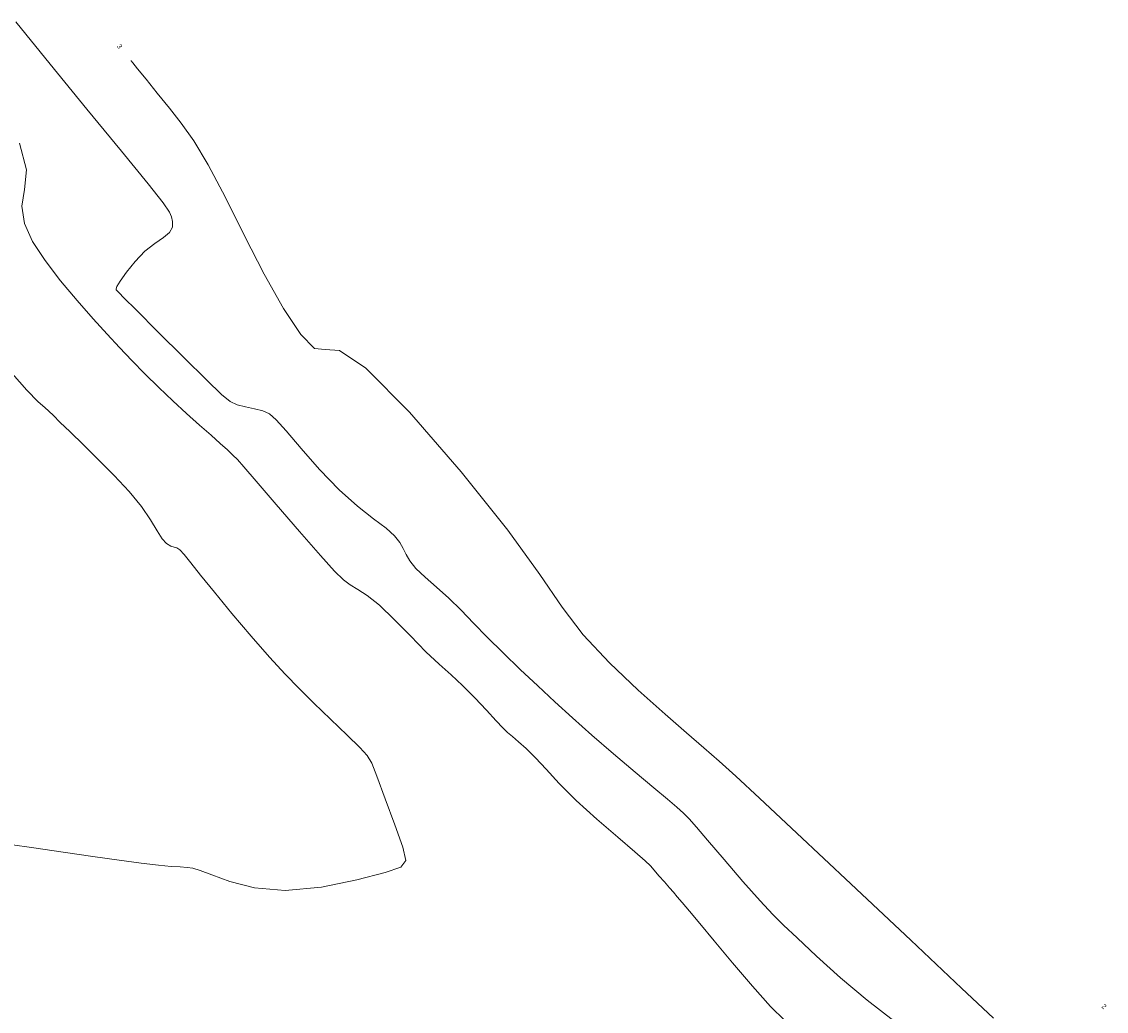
# Model space of a CAD drawing. Extents: x 65182 to 66926, y 402417 to 404251.
# Tile 256 of 256: x 66293 to 66579, y 402909 to 403170. Entities that reach past the tile are written whole.
import ezdxf
from ezdxf.enums import TextEntityAlignment as Align

# ---------------------------------------------------------------- set-up
doc = ezdxf.new("R2010")
doc.units = 0
doc.header["$LTSCALE"] = 50
doc.header["$MEASUREMENT"] = 0
doc.layers.add('DIEPTELIJNEN_01NOV2011', color=63, linetype='CONTINUOUS', lineweight=0)
doc.styles.add('TMODELF', font='tmodelf')

msp = doc.modelspace()

# ---------------------------------------------------------------- linework, layer by layer
at = {"layer": 'DIEPTELIJNEN_01NOV2011', "linetype": 'Continuous', "flags": 128}
for points in [[(66291.85, 403169.58), (66300.92, 403158.4), (66310.63, 403146.52), (66319.72, 403135.45), (66326.75, 403126.82), (66330.74, 403121.78), (66332.42, 403119.37), (66332.94, 403118.13), (66333.21, 403116.86), (66333.15, 403115.43), (66332.42, 403114), (66330.79, 403112.63), (66328.5, 403111.08), (66325.9, 403109.04), (66323.32, 403106.35), (66321.05, 403103.5), (66319.4, 403101.14), (66318.54, 403099.76), (66318.3, 403099.14), (66318.36, 403098.9), (66318.51, 403098.72), (66318.66, 403098.54), (66318.81, 403098.37), (66319.1, 403098.06), (66320.37, 403096.79), (66323.61, 403093.55), (66329.35, 403087.83), (66336.18, 403081.03), (66342.23, 403075.05), (66346.11, 403071.3), (66348.42, 403069.42), (66350.26, 403068.55), (66352.46, 403067.97), (66354.85, 403067.46), (66357.03, 403066.92), (66358.75, 403066.15), (66360.56, 403064.61), (66363.19, 403061.69), (66367.14, 403057.04), (66372, 403051.48), (66377.14, 403046.1), (66381.98, 403041.8), (66386.19, 403038.52), (66389.5, 403035.98), (66391.73, 403033.95), (66393.13, 403032.22), (66394.03, 403030.65), (66394.78, 403029.07), (66395.76, 403027.36), (66397.35, 403025.39), (66399.8, 403023.07), (66402.84, 403020.43), (66406.1, 403017.53), (66409.29, 403014.4), (66412.57, 403011), (66416.21, 403007.24), (66420.39, 403003.11), (66424.91, 402998.76), (66429.52, 402994.42), (66434.03, 402990.21), (66438.67, 402985.97), (66443.77, 402981.45), (66449.47, 402976.53), (66455.19, 402971.69), (66460.14, 402967.55), (66463.75, 402964.55), (66466.22, 402962.47), (66467.98, 402960.87), (66469.48, 402959.32), (66471.35, 402957.16), (66474.28, 402953.72), (66478.65, 402948.63), (66483.64, 402942.87), (66488.17, 402937.76), (66491.5, 402934.17), (66494.38, 402931.31), (66497.95, 402927.94), (66503.05, 402923.18), (66509.38, 402917.45), (66516.37, 402911.53), (66523.41, 402906.06)], [(66322.25, 403159.33), (66322.31, 403159.25), (66322.76, 403158.69), (66323.98, 403157.18), (66326.21, 403154.4), (66329.15, 403150.75), (66332.35, 403146.8), (66335.49, 403142.86), (66338.79, 403138.2), (66342.58, 403131.85), (66347.12, 403123.18), (66352.16, 403113.12), (66357.39, 403102.96), (66362.47, 403093.92), (66367.02, 403087.07), (66370.66, 403083.44), (66373.44, 403083.14), (66377.19, 403082.83), (66384.17, 403078.24), (66395.7, 403066.6), (66409.32, 403050.86), (66421.59, 403035.48), (66430.04, 403023.84), (66435.96, 403015.22), (66441.54, 403007.88), (66448.44, 403000.48), (66456.02, 402993.29), (66463.09, 402986.99), (66468.75, 402982.06), (66473.31, 402978.11), (66477.39, 402974.54), (66481.78, 402970.6), (66488.03, 402964.83), (66497.89, 402955.61), (66512.14, 402942.2), (66527.89, 402927.35), (66541.28, 402914.72), (66549.75, 402906.76)], [(66292.87, 403137.52), (66294.68, 403130.53), (66294.19, 403125.32), (66293.46, 403120.89), (66294.14, 403116.4), (66296.3, 403111.64), (66299.6, 403106.58), (66303.68, 403101.27), (66308.06, 403096.03), (66312.26, 403091.25), (66315.91, 403087.2), (66319.2, 403083.65), (66322.45, 403080.25), (66325.9, 403076.73), (66329.54, 403073.14), (66333.24, 403069.6), (66336.9, 403066.25), (66340.33, 403063.2), (66343.34, 403060.54), (66345.78, 403058.38), (66347.68, 403056.65), (66349.11, 403055.31), (66350.3, 403054.11), (66352.03, 403052.17), (66355.27, 403048.41), (66360.54, 403042.28), (66366.71, 403035.13), (66372.22, 403028.8), (66375.93, 403024.69), (66378.27, 403022.39), (66380.08, 403021.05), (66382.08, 403019.87), (66384.57, 403018.27), (66387.74, 403015.73), (66391.67, 403011.96), (66395.94, 403007.58), (66400.03, 403003.43), (66403.53, 403000.13), (66406.65, 402997.35), (66409.7, 402994.53), (66412.91, 402991.28), (66415.99, 402987.98), (66418.54, 402985.21), (66420.3, 402983.36), (66421.58, 402982.13), (66422.85, 402981.04), (66424.46, 402979.69), (66426.48, 402977.88), (66428.9, 402975.49), (66431.73, 402972.42), (66435.21, 402968.66), (66439.65, 402964.23), (66445.08, 402959.28), (66450.62, 402954.49), (66455.13, 402950.65), (66457.82, 402948.29), (66459.22, 402946.93), (66460.22, 402945.82), (66461.5, 402944.37), (66462.95, 402942.72), (66464.28, 402941.19), (66465.31, 402939.98), (66466.29, 402938.81), (66467.58, 402937.29), (66469.51, 402935.03), (66472.28, 402931.76), (66476.08, 402927.23), (66480.91, 402921.42), (66486.13, 402915.26), (66490.91, 402909.91), (66494.7, 402906.2)], [(66289.55, 403078.28), (66294.74, 403072.44), (66297.77, 403069.37), (66299.47, 403067.87), (66300.61, 403066.85), (66301.78, 403065.71), (66303.5, 403064), (66306.19, 403061.38), (66309.67, 403057.98), (66313.64, 403054.06), (66317.79, 403049.88), (66321.72, 403045.67), (66325.02, 403041.7), (66327.42, 403038.19), (66329.11, 403035.31), (66330.42, 403033.21), (66331.63, 403031.94), (66332.71, 403031.31), (66333.62, 403031.02), (66334.33, 403030.8), (66335.09, 403030.27), (66336.22, 403029.07), (66337.99, 403026.89), (66340.6, 403023.6), (66344.22, 403019.12), (66348.86, 403013.53), (66353.96, 403007.55), (66358.8, 403002.02), (66362.88, 402997.55), (66366.56, 402993.73), (66370.44, 402989.9), (66374.86, 402985.64), (66379.21, 402981.46), (66382.63, 402978.15), (66384.57, 402976.06), (66385.73, 402974.06), (66387.06, 402970.58), (66389.28, 402964.68), (66391.84, 402957.78), (66393.92, 402951.86), (66394.72, 402948.38), (66393.42, 402946.6), (66389.24, 402945.2), (66381.8, 402943.26), (66372.45, 402941.35), (66362.94, 402940.43), (66354.78, 402941.13), (66348.3, 402942.84), (66343.56, 402944.63), (66340.51, 402945.78), (66338.56, 402946.33), (66337.01, 402946.56), (66335.22, 402946.68), (66332.8, 402946.83), (66329.45, 402947.14), (66324.91, 402947.68), (66319.15, 402948.46), (66312.2, 402949.45), (66304.31, 402950.59), (66296.6, 402951.72), (66290.39, 402952.61)]]:
    msp.add_lwpolyline(points, dxfattribs=at)

# ---------------------------------------------------------------- texts
at = {"layer": 'DIEPTELIJNEN_01NOV2011', "linetype": 'Continuous', "style": 'TMODELF'}
for s, rotation, p in [('3', 308.7247, (66319.25, 403163.08)), ('2', 317.2872, (66578.9, 402909.87))]:
    msp.add_text(s, height=1.25, rotation=rotation, dxfattribs=at).set_placement(p, align=Align.MIDDLE_CENTER)

doc.saveas('drawing.dxf')
